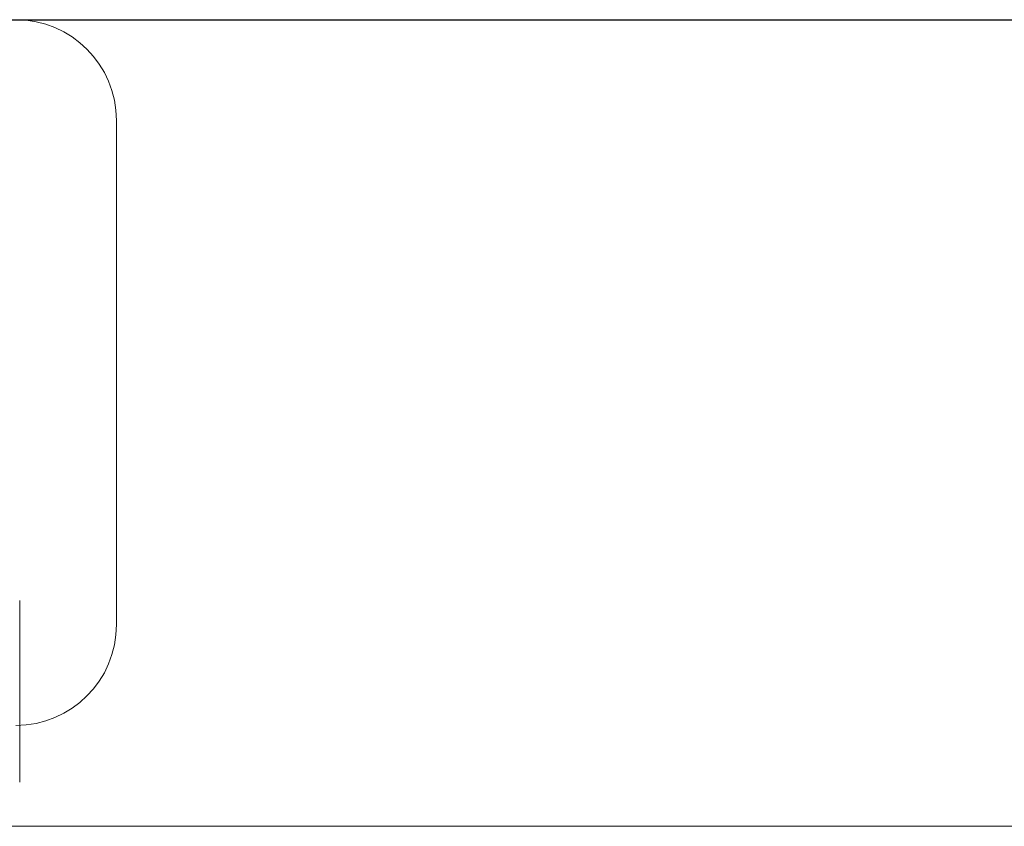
# Model space of a CAD drawing. Header units: millimetres. Extents: x 23192 to 177760, y -399809 to -79279.
# Tile 145 of 256: x 52095 to 52119, y -195446 to -195426. Entities that reach past the tile are written whole.
import ezdxf

# ---------------------------------------------------------------- set-up
doc = ezdxf.new("R2010")
doc.units = ezdxf.units.MM
doc.linetypes.add('HIDDEN2', pattern=[4.7625, 3.175, -1.5875])
doc.layers.get('0').update_dxf_attribs({"lineweight": 0})
doc.layers.add('!! 0_ Istn-sciany', color=3, linetype='Continuous', lineweight=30)
doc.layers.add('!! 2 ZABUDOWA GK-MDF', color=54, linetype='Continuous', lineweight=13)
doc.layers.add('!! 2_WYBURZENIA DO REMONTU', color=7, linetype='Continuous', lineweight=0, true_color=0x4d4d4d, plot=False)
doc.layers.add('!!_@ wypos sanit nd', color=7, linetype='Continuous', lineweight=0, plot=False)

# ---------------------------------------------------------------- blocks, each defined once
blk = doc.blocks.new('A$C351F644B')
blk.add_line((22.5, 15), (22.5, 2.5))
for centre, start, end in [((20, 15), 0, 90), ((20, 2.5), 270, 0)]:
    blk.add_arc(centre, 2.5, start, end)
blk = doc.blocks.new('A$Cff2eaf8b')
blk.add_lwpolyline([(0.20099, -0.02671), (0.20099, -0.0717)])

msp = doc.modelspace()

# ---------------------------------------------------------------- linework, layer by layer
at = {"layer": '!! 0_ Istn-sciany'}
msp.add_lwpolyline([(52030.71142, -195425.5883), (52144.71142, -195425.5883)], dxfattribs=at)
at = {"layer": '!! 2 ZABUDOWA GK-MDF'}
msp.add_lwpolyline([(52030.71142, -195445.5883), (52144.71142, -195445.5883)], dxfattribs=at)

# ---------------------------------------------------------------- block references
at = {"layer": '!! 2_WYBURZENIA DO REMONTU', "linetype": 'HIDDEN2', "ltscale": 3, "xscale": -1, "rotation": 180}
msp.add_blockref('A$C351F644B', (52074.71142, -195425.5883), dxfattribs=at)
at = {"layer": '!!_@ wypos sanit nd', "xscale": 100, "yscale": 100, "zscale": 100}
msp.add_blockref('A$Cff2eaf8b', (52074.71142, -195437.32131), dxfattribs=at)

doc.saveas('drawing.dxf')
